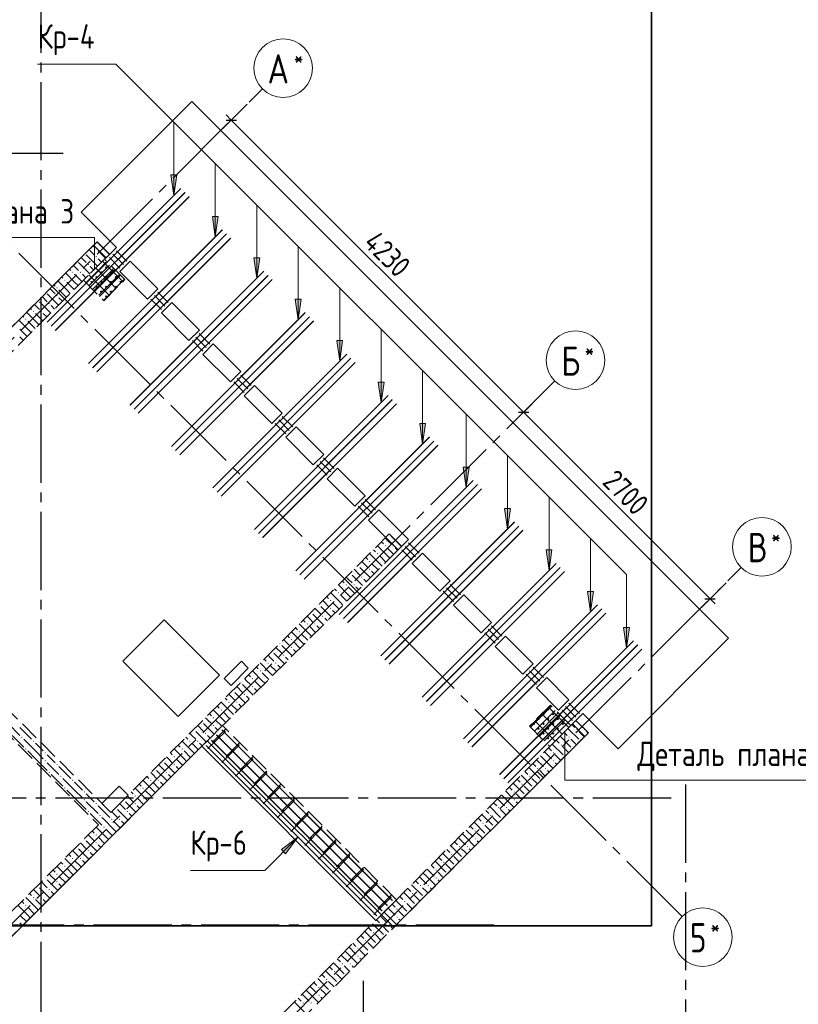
# Model space of a CAD drawing. Header units: millimetres. Extents: x 0 to 32559, y 0 to 42000.
# Tile 5 of 14: x 12085 to 20054, y 13460 to 23540. Entities that reach past the tile are written whole.
import ezdxf

# ---------------------------------------------------------------- set-up
doc = ezdxf.new("R2010")
doc.units = ezdxf.units.MM
doc.linetypes.add('______2', pattern=[270, 200, -70])
doc.linetypes.add('______5', pattern=[1100, 800, -100, 100, -100])
for name, color, linetype, lineweight, true_color in [('S1 Стержни арматуры фон', 7, '______2', 13, 0xa0a0a0), ('Вспомогательная арматура', 7, 'Continuous', 18, 0x656565), ('Поперечная арматура', 7, 'Continuous', 18, 0x5a2814), ('Поперечное армирование AW фон', 7, '______2', 13, 0xa0a0a0)]:
    doc.layers.add(name, color=color, linetype=linetype, lineweight=lineweight, true_color=true_color)
for name, color, linetype, lineweight in [('Standard', 7, 'Continuous', 25), ('ЖБ Балка Вышележаща', 7, 'Continuous', 35), ('ЖБ Балка Нижележащая', 7, 'Continuous', 35), ('ЖБ Перекрытие верхний уровень', 7, 'Continuous', 35), ('ЖБ Стена верхний уровень', 7, 'Continuous', 35), ('Оси', 40, '______5', 18), ('Позиционная метка номер позиции', 7, 'Continuous', 13), ('Примечания', 7, 'Continuous', 25)]:
    doc.layers.add(name, color=color, linetype=linetype, lineweight=lineweight)
doc.styles.add('GOST 2.304-81', font='txt')
doc.styles.add('ISOCPEUR', font='txt')

msp = doc.modelspace()

# ---------------------------------------------------------------- hatches: boundary and pattern name
at = {"layer": 'ЖБ Стена верхний уровень', "linetype": 'Continuous', "lineweight": 18, "transparency": 33554687}
for points in [[(12861, 21193), (12867, 21200), (12874, 21193), (12867, 21187)], [(12861, 21113), (12867, 21120), (12874, 21113), (12867, 21107)], [(12781, 21033), (12787, 21040), (12794, 21033), (12787, 21027)], [(12541, 20873), (12547, 20880), (12554, 20873), (12547, 20867)], [(12621, 20953), (12627, 20960), (12634, 20953), (12627, 20947)], [(12701, 20953), (12707, 20960), (12714, 20953), (12707, 20947)], [(12461, 20793), (12467, 20800), (12474, 20793), (12467, 20787)], [(12461, 20713), (12467, 20720), (12474, 20713), (12467, 20707)], [(12381, 20633), (12387, 20640), (12394, 20633), (12387, 20627)], [(12141, 20473), (12147, 20480), (12154, 20473), (12147, 20467)], [(12221, 20553), (12227, 20560), (12234, 20553), (12227, 20547)], [(12301, 20553), (12307, 20560), (12314, 20553), (12307, 20547)], [(15872, 18271), (15867, 18267), (15864, 18270), (15868, 18275)], [(15821, 18153), (15827, 18160), (15834, 18153), (15827, 18147)], [(15901, 18153), (15907, 18160), (15914, 18153), (15907, 18147)], [(15741, 18073), (15747, 18080), (15754, 18073), (15747, 18067)], [(15550, 17957), (15554, 17953), (15547, 17947), (15544, 17950)], [(15661, 17993), (15667, 18000), (15674, 17993), (15667, 17987)], [(15470, 17877), (15474, 17873), (15467, 17867), (15464, 17870)], [(15661, 17913), (15667, 17920), (15674, 17913), (15667, 17907)], [(15421, 17753), (15427, 17760), (15434, 17753), (15427, 17747)], [(15501, 17753), (15507, 17760), (15514, 17753), (15507, 17747)], [(15581, 17833), (15587, 17840), (15594, 17833), (15587, 17827)], [(15341, 17673), (15347, 17680), (15354, 17673), (15347, 17667)], [(15150, 17557), (15154, 17553), (15147, 17547), (15144, 17550)], [(15261, 17593), (15267, 17600), (15274, 17593), (15267, 17587)], [(15070, 17477), (15074, 17473), (15067, 17467), (15064, 17470)], [(15181, 17433), (15187, 17440), (15194, 17433), (15187, 17427)], [(15261, 17513), (15267, 17520), (15274, 17513), (15267, 17507)], [(15021, 17353), (15027, 17360), (15034, 17353), (15027, 17347)], [(15101, 17353), (15107, 17360), (15114, 17353), (15107, 17347)], [(14941, 17273), (14947, 17280), (14954, 17273), (14947, 17267)], [(14750, 17157), (14754, 17153), (14747, 17147), (14744, 17150)], [(14861, 17193), (14867, 17200), (14874, 17193), (14867, 17187)], [(14670, 17077), (14674, 17073), (14667, 17067), (14664, 17070)], [(14781, 17033), (14787, 17040), (14794, 17033), (14787, 17027)], [(14861, 17113), (14867, 17120), (14874, 17113), (14867, 17107)], [(14621, 16953), (14627, 16960), (14634, 16953), (14627, 16947)], [(14701, 16953), (14707, 16960), (14714, 16953), (14707, 16947)], [(14541, 16873), (14547, 16880), (14554, 16873), (14547, 16867)], [(14350, 16757), (14354, 16753), (14347, 16747), (14344, 16750)], [(14461, 16793), (14467, 16800), (14474, 16793), (14467, 16787)], [(14270, 16677), (14274, 16673), (14267, 16667), (14264, 16670)], [(14381, 16633), (14387, 16640), (14394, 16633), (14387, 16627)], [(14461, 16713), (14467, 16720), (14474, 16713), (14467, 16707)], [(14221, 16553), (14227, 16560), (14234, 16553), (14227, 16547)], [(14301, 16553), (14307, 16560), (14314, 16553), (14307, 16547)], [(14141, 16473), (14147, 16480), (14154, 16473), (14147, 16467)], [(13950, 16357), (13954, 16353), (13947, 16347), (13944, 16350)], [(14061, 16393), (14067, 16400), (14074, 16393), (14067, 16387)], [(13870, 16277), (13874, 16273), (13867, 16267), (13864, 16270)], [(13981, 16233), (13987, 16240), (13994, 16233), (13987, 16227)], [(14061, 16313), (14067, 16320), (14074, 16313), (14067, 16307)], [(17781, 16273), (17787, 16280), (17794, 16273), (17787, 16267)], [(17861, 16273), (17866, 16278), (17872, 16271), (17867, 16267)], [(12101, 16193), (12107, 16200), (12114, 16193), (12107, 16187)], [(12221, 16153), (12227, 16160), (12234, 16153), (12227, 16147)], [(13821, 16153), (13827, 16160), (13834, 16153), (13827, 16147)], [(13901, 16153), (13907, 16160), (13914, 16153), (13907, 16147)], [(17701, 16193), (17707, 16200), (17714, 16193), (17707, 16187)], [(12141, 16073), (12147, 16080), (12154, 16073), (12147, 16067)], [(12341, 16033), (12347, 16040), (12354, 16033), (12347, 16027)], [(13741, 16073), (13747, 16080), (13754, 16073), (13747, 16067)], [(17541, 16033), (17547, 16040), (17554, 16033), (17547, 16027)], [(17621, 16113), (17627, 16120), (17634, 16113), (17627, 16107)], [(12341, 15953), (12347, 15960), (12354, 15953), (12347, 15947)], [(13550, 15957), (13554, 15953), (13547, 15947), (13544, 15950)], [(13661, 15993), (13667, 16000), (13674, 15993), (13667, 15987)], [(17541, 15953), (17547, 15960), (17554, 15953), (17547, 15947)], [(12381, 15833), (12387, 15840), (12394, 15833), (12387, 15827)], [(12461, 15913), (12467, 15920), (12474, 15913), (12467, 15907)], [(13470, 15877), (13474, 15873), (13467, 15867), (13464, 15870)], [(13581, 15833), (13587, 15840), (13594, 15833), (13587, 15827)], [(13661, 15913), (13667, 15920), (13674, 15913), (13667, 15907)], [(17381, 15873), (17387, 15880), (17394, 15873), (17387, 15867)], [(17461, 15873), (17467, 15880), (17474, 15873), (17467, 15867)], [(12501, 15793), (12507, 15800), (12514, 15793), (12507, 15787)], [(12621, 15753), (12627, 15760), (12634, 15753), (12627, 15747)], [(13421, 15753), (13427, 15760), (13434, 15753), (13427, 15747)], [(13501, 15753), (13507, 15760), (13514, 15753), (13507, 15747)], [(17301, 15793), (17307, 15800), (17314, 15793), (17307, 15787)], [(12541, 15673), (12547, 15680), (12554, 15673), (12547, 15667)], [(12741, 15633), (12747, 15640), (12754, 15633), (12747, 15627)], [(13341, 15673), (13347, 15680), (13354, 15673), (13347, 15667)], [(17141, 15633), (17147, 15640), (17154, 15633), (17147, 15627)], [(17221, 15713), (17227, 15720), (17234, 15713), (17227, 15707)], [(12741, 15553), (12747, 15560), (12754, 15553), (12747, 15547)], [(13150, 15557), (13154, 15553), (13147, 15547), (13144, 15550)], [(13261, 15593), (13267, 15600), (13274, 15593), (13267, 15587)], [(17141, 15553), (17147, 15560), (17154, 15553), (17147, 15547)], [(12781, 15433), (12787, 15440), (12794, 15433), (12787, 15427)], [(12861, 15513), (12867, 15520), (12874, 15513), (12867, 15507)], [(13070, 15477), (13074, 15473), (13067, 15467), (13064, 15470)], [(13181, 15433), (13187, 15440), (13194, 15433), (13187, 15427)], [(13261, 15513), (13267, 15520), (13274, 15513), (13267, 15507)], [(16981, 15473), (16987, 15480), (16994, 15473), (16987, 15467)], [(17061, 15473), (17067, 15480), (17074, 15473), (17067, 15467)], [(12901, 15393), (12907, 15400), (12914, 15393), (12907, 15387)], [(13021, 15353), (13027, 15360), (13034, 15353), (13027, 15347)], [(13101, 15353), (13107, 15360), (13114, 15353), (13107, 15347)], [(16901, 15393), (16907, 15400), (16914, 15393), (16907, 15387)], [(12941, 15273), (12947, 15280), (12954, 15273), (12947, 15267)], [(16741, 15233), (16747, 15240), (16754, 15233), (16747, 15227)], [(16821, 15313), (16827, 15320), (16834, 15313), (16827, 15307)], [(12750, 15157), (12754, 15153), (12747, 15147), (12744, 15150)], [(12861, 15193), (12867, 15200), (12874, 15193), (12867, 15187)], [(16741, 15153), (16747, 15160), (16754, 15153), (16747, 15147)], [(12670, 15077), (12674, 15073), (12667, 15067), (12664, 15070)], [(12781, 15033), (12787, 15040), (12794, 15033), (12787, 15027)], [(12861, 15113), (12867, 15120), (12874, 15113), (12867, 15107)], [(16581, 15073), (16587, 15080), (16594, 15073), (16587, 15067)], [(16661, 15073), (16667, 15080), (16674, 15073), (16667, 15067)], [(12621, 14953), (12627, 14960), (12634, 14953), (12627, 14947)], [(12701, 14953), (12707, 14960), (12714, 14953), (12707, 14947)], [(16421, 14913), (16427, 14920), (16434, 14913), (16427, 14907)], [(16501, 14993), (16507, 15000), (16514, 14993), (16507, 14987)], [(12541, 14873), (12547, 14880), (12554, 14873), (12547, 14867)], [(16341, 14833), (16347, 14840), (16354, 14833), (16347, 14827)], [(12350, 14757), (12354, 14753), (12347, 14747), (12344, 14750)], [(12461, 14793), (12467, 14800), (12474, 14793), (12467, 14787)], [(12461, 14713), (12467, 14720), (12474, 14713), (12467, 14707)], [(16341, 14753), (16347, 14760), (16354, 14753), (16347, 14747)], [(12270, 14677), (12274, 14673), (12267, 14667), (12264, 14670)], [(12381, 14633), (12387, 14640), (12394, 14633), (12387, 14627)], [(16181, 14673), (16187, 14680), (16194, 14673), (16187, 14667)], [(16261, 14673), (16267, 14680), (16274, 14673), (16267, 14667)], [(12221, 14553), (12227, 14560), (12234, 14553), (12227, 14547)], [(12301, 14553), (12307, 14560), (12314, 14553), (12307, 14547)], [(16021, 14513), (16027, 14520), (16034, 14513), (16027, 14507)], [(16101, 14593), (16107, 14600), (16114, 14593), (16107, 14587)], [(12141, 14473), (12147, 14480), (12154, 14473), (12147, 14467)], [(15941, 14433), (15947, 14440), (15954, 14433), (15947, 14427)], [(15941, 14353), (15947, 14360), (15954, 14353), (15947, 14347)], [(15781, 14273), (15787, 14280), (15794, 14273), (15787, 14267)], [(15861, 14273), (15867, 14280), (15874, 14273), (15867, 14267)], [(15621, 14113), (15627, 14120), (15634, 14113), (15627, 14107)], [(15701, 14193), (15707, 14200), (15714, 14193), (15707, 14187)], [(15541, 14033), (15547, 14040), (15554, 14033), (15547, 14027)], [(15541, 13953), (15547, 13960), (15554, 13953), (15547, 13947)], [(15381, 13873), (15387, 13880), (15394, 13873), (15387, 13867)], [(15461, 13873), (15467, 13880), (15474, 13873), (15467, 13867)], [(15221, 13713), (15227, 13720), (15234, 13713), (15227, 13707)], [(15301, 13793), (15307, 13800), (15314, 13793), (15307, 13787)], [(15141, 13633), (15147, 13640), (15154, 13633), (15147, 13627)], [(15141, 13553), (15147, 13560), (15154, 13553), (15147, 13547)], [(14981, 13473), (14987, 13480), (14994, 13473), (14987, 13467)], [(15061, 13473), (15067, 13480), (15074, 13473), (15067, 13467)]]:
    msp.add_hatch(color=7, dxfattribs=at).paths.add_polyline_path(points, flags=16)
at = {"layer": 'Позиционная метка номер позиции', "linetype": 'Continuous', "lineweight": 13, "transparency": 33554687}
for points in [[(13693, 21951), (13663, 21741), (13633, 21951)], [(14117, 21526), (14087, 21316), (14057, 21526)], [(14542, 21102), (14512, 20892), (14482, 21102)], [(14966, 20678), (14936, 20468), (14906, 20678)], [(15390, 20254), (15360, 20044), (15330, 20254)], [(15814, 19829), (15784, 19619), (15754, 19829)], [(16239, 19405), (16209, 19195), (16179, 19405)], [(16684, 18960), (16654, 18750), (16624, 18960)], [(17108, 18535), (17078, 18325), (17048, 18535)], [(17533, 18111), (17503, 17901), (17473, 18111)], [(17957, 17687), (17927, 17477), (17897, 17687)], [(18325, 17319), (18295, 17109), (18265, 17319)], [(18325, 17319), (18295, 17109), (18265, 17319)], [(14763, 15043), (14933, 15170), (14805, 15000)]]:
    msp.add_hatch(color=7, dxfattribs=at).paths.add_polyline_path(points, flags=16)

# ---------------------------------------------------------------- linework, layer by layer
at = {"layer": 'S1 Стержни арматуры фон', "color": 7, "linetype": 'Continuous', "lineweight": 35, "transparency": 33554687}
for p, q in [((13736, 21813), (12365, 20443)), ((13735, 21813), (12366, 20444)), ((13778, 21771), (12408, 20401)), ((13777, 21770), (12408, 20401)), ((13821, 21729), (12450, 20358)), ((13820, 21728), (12451, 20359)), ((14160, 21389), (12790, 20019)), ((14159, 21388), (12790, 20019)), ((14202, 21347), (12832, 19976)), ((14202, 21346), (12833, 19977)), ((14245, 21304), (12874, 19934)), ((14244, 21304), (12875, 19935)), ((14584, 20965), (13214, 19594)), ((14583, 20964), (13215, 19595)), ((14627, 20922), (13256, 19552)), ((14626, 20922), (13257, 19553)), ((14669, 20880), (13299, 19510)), ((14668, 20879), (13299, 19510)), ((15008, 20541), (13638, 19170)), ((15008, 20540), (13639, 19171)), ((15051, 20498), (13680, 19128)), ((15050, 20497), (13681, 19128)), ((15093, 20456), (13723, 19085)), ((15093, 20455), (13724, 19086)), ((15433, 20116), (14062, 18746)), ((15432, 20116), (14063, 18747)), ((15475, 20074), (14105, 18704)), ((15474, 20073), (14105, 18704)), ((15518, 20031), (14147, 18661)), ((15517, 20031), (14148, 18662)), ((15857, 19692), (14487, 18322)), ((15856, 19691), (14487, 18322)), ((15899, 19650), (14529, 18279)), ((15899, 19649), (14530, 18280)), ((15942, 19607), (14571, 18237)), ((15941, 19606), (14572, 18238)), ((16281, 19268), (14911, 17897)), ((16281, 19267), (14912, 17898)), ((16324, 19225), (14953, 17855)), ((16323, 19225), (14954, 17856)), ((16366, 19183), (14996, 17813)), ((16365, 19182), (14996, 17813)), ((16727, 18822), (15356, 17452)), ((16726, 18822), (15357, 17453)), ((16769, 18780), (15399, 17409)), ((16768, 18779), (15399, 17410)), ((16812, 18737), (15441, 17367)), ((16811, 18737), (15442, 17368)), ((17151, 18398), (15781, 17028)), ((17150, 18397), (15781, 17028)), ((17193, 18356), (15823, 16985)), ((17193, 18355), (15824, 16986)), ((17236, 18313), (15865, 16943)), ((17235, 18312), (15866, 16944)), ((17575, 17974), (16205, 16603)), ((17575, 17973), (16206, 16604)), ((17618, 17931), (16247, 16561)), ((17617, 17931), (16248, 16562)), ((17660, 17889), (16290, 16519)), ((17659, 17888), (16290, 16519)), ((18000, 17549), (16629, 16179)), ((17999, 17549), (16630, 16180)), ((18042, 17507), (16672, 16137)), ((18041, 17506), (16672, 16137)), ((18084, 17465), (16714, 16094)), ((18084, 17464), (16715, 16095)), ((18367, 17182), (16997, 15811)), ((18366, 17181), (16998, 15812)), ((18410, 17139), (17039, 15769)), ((18409, 17139), (17040, 15770)), ((18452, 17097), (17082, 15727)), ((18451, 17096), (17082, 15727)), ((14012, 16077), (14190, 16254)), ((14055, 16140), (14190, 16275)), ((15901, 14523), (14153, 16271)), ((15901, 14523), (14153, 16271)), ((15898, 14523), (14153, 16268)), ((15795, 14417), (14047, 16165)), ((15795, 14417), (14047, 16165)), ((15792, 14417), (14047, 16162)), ((15848, 14470), (14100, 16218)), ((15848, 14470), (14100, 16218)), ((15845, 14470), (14100, 16215)), ((14197, 15998), (14332, 16133)), ((15739, 14364), (13994, 16109)), ((15739, 14364), (13994, 16109)), ((14154, 15935), (14331, 16113)), ((14295, 15794), (14472, 15971)), ((14338, 15857), (14473, 15992)), ((14436, 15652), (14614, 15830)), ((14480, 15715), (14615, 15850)), ((14578, 15511), (14755, 15688)), ((14621, 15574), (14756, 15709)), ((14719, 15369), (14897, 15547)), ((14762, 15432), (14897, 15567)), ((14904, 15291), (15039, 15426)), ((14861, 15228), (15038, 15405)), ((15002, 15087), (15179, 15264)), ((15045, 15150), (15180, 15285)), ((15144, 14945), (15321, 15123)), ((15187, 15008), (15322, 15143)), ((15285, 14804), (15462, 14981)), ((15328, 14867), (15463, 15002)), ((15426, 14662), (15604, 14840)), ((15469, 14725), (15605, 14860)), ((15611, 14584), (15746, 14719)), ((15568, 14521), (15745, 14698)), ((15709, 14380), (15887, 14557)), ((15752, 14442), (15887, 14578))]:
    msp.add_line(p, q, dxfattribs=at)
at = {"layer": 'S1 Стержни арматуры фон', "color": 180, "linetype": 'Continuous', "lineweight": 50, "transparency": 33554687}
for centre in [(14180, 16254), (14074, 16148), (14127, 16201), (14268, 16060), (14321, 16113), (14215, 16007), (14463, 15971), (14356, 15865), (14410, 15918), (14604, 15830), (14498, 15724), (14551, 15777), (14692, 15635), (14745, 15688), (14639, 15582), (14887, 15547), (14781, 15441), (14834, 15494), (14975, 15353), (15028, 15406), (14922, 15299), (15170, 15264), (15064, 15158), (15117, 15211), (15311, 15123), (15205, 15017), (15258, 15070), (15399, 14928), (15453, 14981), (15346, 14875), (15594, 14840), (15488, 14734), (15541, 14787), (15682, 14645), (15735, 14698), (15629, 14592), (15877, 14557), (15771, 14451), (15824, 14504)]:
    msp.add_circle(centre, 3, dxfattribs=at)
at = {"layer": 'Standard', "color": 251, "linetype": 'Continuous', "lineweight": -3, "true_color": 0x656565, "transparency": 33554687}
for p, q in [((14251, 22512), (14414, 22675)), ((14251, 22512), (14339, 22600)), ((14251, 22512), (14162, 22424)), ((17242, 19521), (17330, 19609)), ((17242, 19521), (17153, 19433)), ((19151, 17612), (19314, 17775)), ((19151, 17612), (19239, 17700)), ((19151, 17612), (19062, 17523))]:
    msp.add_line(p, q, dxfattribs=at)
at = {"layer": 'Standard', "color": 7, "linetype": 'Continuous', "lineweight": 13, "transparency": 33554687}
for p, q in [((14251, 22512), (14197, 22565)), ((14251, 22512), (17242, 19521)), ((17242, 19521), (19151, 17612)), ((19151, 17612), (19204, 17559))]:
    msp.add_line(p, q, dxfattribs=at)
at = {"layer": 'Standard', "color": 7, "linetype": 'Continuous', "lineweight": 25, "transparency": 33554687}
for p, q in [((14197, 22512), (14304, 22512)), ((17189, 19521), (17295, 19521)), ((19098, 17612), (19204, 17612))]:
    msp.add_line(p, q, dxfattribs=at)
at = {"layer": 'Standard', "color": 254, "linetype": 'Continuous', "lineweight": 35, "true_color": 0xc4c4ff, "transparency": 33554687}
msp.add_lwpolyline([(9846, 14264), (18552, 14264), (18552, 39850), (9846, 39850), (9846, 14264)], dxfattribs=at)
at = {"layer": 'Standard', "color": 251, "linetype": 'Continuous', "lineweight": -3, "true_color": 0x656565, "transparency": 33554687}
msp.add_lwpolyline([(17242, 19521), (17254, 19533), (17254, 19533), (17405, 19684)], dxfattribs=at)
at = {"layer": 'Вспомогательная арматура', "color": 7, "linetype": 'Continuous', "lineweight": 25, "transparency": 33554687}
for p, q in [((13006, 21027), (12797, 20819)), ((13056, 20978), (12847, 20769)), ((13105, 20928), (12896, 20720)), ((13155, 20879), (12946, 20670)), ((17517, 16516), (17309, 16307)), ((17567, 16466), (17358, 16258)), ((17616, 16417), (17408, 16208)), ((17666, 16367), (17457, 16159))]:
    msp.add_line(p, q, dxfattribs=at)
at = {"layer": 'ЖБ Балка Вышележаща', "color": 7, "linetype": 'Continuous', "lineweight": 18, "transparency": 33554687}
for p, q in [((14005, 16157), (13948, 16101)), ((13948, 16101), (15730, 14319)), ((15730, 14319), (15787, 14375))]:
    msp.add_line(p, q, dxfattribs=at)
at = {"layer": 'ЖБ Балка Нижележащая', "color": 251, "linetype": '______2', "lineweight": 18, "true_color": 0x656565, "transparency": 33554687}
for p, q in [((14161, 16313), (14005, 16157)), ((15943, 14531), (14161, 16313)), ((15787, 14375), (15943, 14531))]:
    msp.add_line(p, q, dxfattribs=at)
at = {"layer": 'ЖБ Перекрытие верхний уровень', "color": 7, "linetype": 'Continuous', "lineweight": 18, "transparency": 33554687}
for p, q in [((13846, 22701), (12715, 21570)), ((19340, 17207), (13846, 22701)), ((12715, 21570), (13075, 21209)), ((12842, 21231), (8104, 16493)), ((12969, 21103), (12842, 21231)), ((13075, 21209), (12969, 21103)), ((13111, 20962), (13217, 21068)), ((13217, 21068), (13499, 20785)), ((13393, 20679), (13111, 20962)), ((13499, 20785), (13393, 20679)), ((13535, 20538), (13641, 20644)), ((13641, 20644), (13924, 20361)), ((13818, 20255), (13535, 20538)), ((13924, 20361), (13818, 20255)), ((13959, 20113), (14065, 20220)), ((14065, 20220), (14348, 19937)), ((14242, 19831), (13959, 20113)), ((14348, 19937), (14242, 19831)), ((14383, 19689), (14489, 19795)), ((14489, 19795), (14772, 19512)), ((14666, 19406), (14383, 19689)), ((14772, 19512), (14666, 19406)), ((14808, 19265), (14914, 19371)), ((14914, 19371), (15197, 19088)), ((15090, 18982), (14808, 19265)), ((15197, 19088), (15090, 18982)), ((15232, 18841), (15338, 18947)), ((15338, 18947), (15621, 18664)), ((15515, 18558), (15232, 18841)), ((15621, 18664), (15515, 18558)), ((15656, 18416), (15762, 18522)), ((15762, 18522), (16066, 18218)), ((15960, 18112), (15656, 18416)), ((16066, 18218), (15960, 18112)), ((16102, 17971), (16208, 18077)), ((16208, 18077), (16491, 17794)), ((16384, 17688), (16102, 17971)), ((16491, 17794), (16384, 17688)), ((16526, 17547), (16632, 17653)), ((16632, 17653), (16915, 17370)), ((16809, 17264), (16526, 17547)), ((13565, 17397), (13140, 16973)), ((14130, 16831), (13565, 17397)), ((16915, 17370), (16809, 17264)), ((16950, 17122), (17056, 17228)), ((17056, 17228), (17339, 16946)), ((18209, 16076), (19340, 17207)), ((17233, 16840), (16950, 17122)), ((13140, 16973), (13706, 16407)), ((14354, 16972), (14177, 16796)), ((14425, 16902), (14354, 16972)), ((17339, 16946), (17233, 16840)), ((14248, 16725), (14425, 16902)), ((13706, 16407), (14130, 16831)), ((14177, 16796), (14248, 16725)), ((17374, 16698), (17480, 16804)), ((17480, 16804), (17707, 16578)), ((17601, 16472), (17374, 16698)), ((17707, 16578), (17601, 16472)), ((17742, 16330), (17848, 16436)), ((17848, 16436), (18209, 16076)), ((17869, 16203), (17742, 16330)), ((9780, 11932), (14005, 16157)), ((14005, 16157), (15914, 14248)), ((15914, 14248), (17869, 16203)), ((13104, 15694), (12927, 15517)), ((13195, 15602), (13104, 15694)), ((13019, 15425), (13195, 15602)), ((12927, 15517), (13019, 15425))]:
    msp.add_line(p, q, dxfattribs=at)
at = {"layer": 'ЖБ Стена верхний уровень', "color": 251, "linetype": '______2', "lineweight": 13, "true_color": 0x656565, "transparency": 33554687}
for p, q in [((12877, 21266), (6662, 15051)), ((13005, 21139), (12877, 21266)), ((6916, 15051), (13005, 21139)), ((15868, 18275), (13019, 15425)), ((15996, 18148), (15868, 18275)), ((13146, 15298), (15996, 18148)), ((13019, 15425), (11817, 16627)), ((11689, 16500), (12891, 15298)), ((17777, 16366), (12927, 11515)), ((17905, 16239), (17777, 16366)), ((11689, 10023), (17905, 16239)), ((12891, 15298), (11788, 14195)), ((13019, 15171), (13146, 15298)), ((11145, 13297), (13019, 15171))]:
    msp.add_line(p, q, dxfattribs=at)
at = {"layer": 'ЖБ Стена верхний уровень', "color": 9, "linetype": 'Continuous', "lineweight": 18, "true_color": 0xc7c7c7, "transparency": 33554687}
for p, q in [((12807, 21173), (12796, 21185)), ((12847, 21133), (12807, 21173)), ((12836, 21225), (12847, 21213)), ((12967, 21173), (12876, 21265)), ((12887, 21173), (12963, 21097)), ((12967, 21173), (13003, 21137)), ((12716, 21105), (12767, 21053)), ((12767, 21133), (12883, 21017)), ((12887, 21093), (12923, 21057)), ((12596, 20985), (12607, 20973)), ((12647, 21013), (12636, 21025)), ((12687, 20973), (12647, 21013)), ((12687, 21053), (12803, 20937)), ((12807, 21013), (12843, 20977)), ((12516, 20905), (12527, 20893)), ((12647, 20853), (12556, 20945)), ((12647, 20933), (12723, 20857)), ((12727, 20933), (12763, 20897)), ((12407, 20773), (12396, 20785)), ((12447, 20733), (12407, 20773)), ((12436, 20825), (12447, 20813)), ((12567, 20773), (12476, 20865)), ((12487, 20773), (12563, 20697)), ((12567, 20853), (12643, 20777)), ((12567, 20773), (12603, 20737)), ((12647, 20853), (12683, 20817)), ((12316, 20705), (12367, 20653)), ((12367, 20733), (12483, 20617)), ((12487, 20693), (12523, 20657)), ((12196, 20585), (12207, 20573)), ((12247, 20613), (12236, 20625)), ((12287, 20573), (12247, 20613)), ((12287, 20653), (12403, 20537)), ((12407, 20613), (12443, 20577)), ((12167, 20373), (12076, 20465)), ((12116, 20505), (12127, 20493)), ((12247, 20453), (12156, 20545)), ((12247, 20533), (12323, 20457)), ((12327, 20533), (12363, 20497)), ((12087, 20373), (12163, 20297)), ((12167, 20453), (12243, 20377)), ((12167, 20373), (12203, 20337)), ((12247, 20453), (12283, 20417)), ((12087, 20293), (12123, 20257)), ((15887, 18253), (15994, 18146)), ((15847, 18053), (15747, 18154)), ((15787, 18194), (15807, 18173)), ((15847, 18213), (15827, 18234)), ((15887, 18173), (15847, 18213)), ((15767, 17973), (15667, 18074)), ((15707, 18114), (15727, 18093)), ((15767, 18053), (15834, 17986)), ((15847, 18133), (15914, 18066)), ((15847, 18053), (15874, 18026)), ((15927, 18133), (15954, 18106)), ((15607, 17973), (15587, 17994)), ((15647, 17933), (15607, 17973)), ((15627, 18034), (15647, 18013)), ((15687, 17973), (15754, 17906)), ((15767, 17973), (15794, 17946)), ((15487, 17853), (15594, 17746)), ((15507, 17914), (15567, 17853)), ((15567, 17933), (15674, 17826)), ((15687, 17893), (15714, 17866)), ((15447, 17653), (15347, 17754)), ((15387, 17794), (15407, 17773)), ((15447, 17813), (15427, 17834)), ((15487, 17773), (15447, 17813)), ((15607, 17813), (15634, 17786)), ((15367, 17573), (15267, 17674)), ((15307, 17714), (15327, 17693)), ((15367, 17653), (15434, 17586)), ((15447, 17733), (15514, 17666)), ((15447, 17653), (15474, 17626)), ((15527, 17733), (15554, 17706)), ((15207, 17573), (15187, 17594)), ((15247, 17533), (15207, 17573)), ((15227, 17634), (15247, 17613)), ((15287, 17573), (15354, 17506)), ((15367, 17573), (15394, 17546)), ((15087, 17453), (15194, 17346)), ((15107, 17514), (15167, 17453)), ((15167, 17533), (15274, 17426)), ((15287, 17493), (15314, 17466)), ((15047, 17253), (14947, 17354)), ((14987, 17394), (15007, 17373)), ((15047, 17413), (15027, 17434)), ((15087, 17373), (15047, 17413)), ((15207, 17413), (15234, 17386)), ((14967, 17173), (14867, 17274)), ((14907, 17314), (14927, 17293)), ((14967, 17253), (15034, 17186)), ((15047, 17333), (15114, 17266)), ((15047, 17253), (15074, 17226)), ((15127, 17333), (15154, 17306)), ((14807, 17173), (14787, 17194)), ((14847, 17133), (14807, 17173)), ((14827, 17234), (14847, 17213)), ((14887, 17173), (14954, 17106)), ((14967, 17173), (14994, 17146)), ((14687, 17053), (14794, 16946)), ((14707, 17114), (14767, 17053)), ((14767, 17133), (14874, 17026)), ((14887, 17093), (14914, 17066)), ((14647, 16853), (14547, 16954)), ((14587, 16994), (14607, 16973)), ((14647, 17013), (14627, 17034)), ((14687, 16973), (14647, 17013)), ((14807, 17013), (14834, 16986)), ((14567, 16773), (14467, 16874)), ((14507, 16914), (14527, 16893)), ((14567, 16853), (14634, 16786)), ((14647, 16933), (14714, 16866)), ((14647, 16853), (14674, 16826)), ((14727, 16933), (14754, 16906)), ((14367, 16733), (14474, 16626)), ((14407, 16773), (14387, 16794)), ((14447, 16733), (14407, 16773)), ((14427, 16834), (14447, 16813)), ((14487, 16773), (14554, 16706)), ((14567, 16773), (14594, 16746)), ((14247, 16613), (14227, 16634)), ((14287, 16653), (14394, 16546)), ((14307, 16714), (14367, 16653)), ((14487, 16693), (14514, 16666)), ((14247, 16453), (14147, 16554)), ((14187, 16594), (14207, 16573)), ((14287, 16573), (14247, 16613)), ((14247, 16533), (14314, 16466)), ((14327, 16533), (14354, 16506)), ((14407, 16613), (14434, 16586)), ((14027, 16434), (14047, 16413)), ((14167, 16373), (14067, 16474)), ((14107, 16514), (14127, 16493)), ((14167, 16453), (14234, 16386)), ((14247, 16453), (14274, 16426)), ((11967, 16333), (12087, 16213)), ((13967, 16333), (14074, 16226)), ((14007, 16373), (13987, 16394)), ((14047, 16333), (14007, 16373)), ((14087, 16373), (14154, 16306)), ((14167, 16373), (14194, 16346)), ((17776, 16364), (17847, 16293)), ((12087, 16293), (12207, 16173)), ((13847, 16213), (13827, 16234)), ((13887, 16253), (13994, 16146)), ((13907, 16314), (13967, 16253)), ((14087, 16293), (14114, 16266)), ((17656, 16244), (17687, 16213)), ((17696, 16284), (17807, 16173)), ((17736, 16324), (17767, 16293)), ((17847, 16213), (17807, 16253)), ((17887, 16253), (17903, 16237)), ((12007, 16213), (12127, 16093)), ((12247, 16053), (12127, 16173)), ((12247, 16133), (12327, 16053)), ((13847, 16053), (13747, 16154)), ((13787, 16194), (13807, 16173)), ((13887, 16173), (13847, 16213)), ((13847, 16133), (13914, 16066)), ((13927, 16133), (13954, 16106)), ((14007, 16213), (14034, 16186)), ((17576, 16164), (17607, 16133)), ((17616, 16204), (17727, 16093)), ((17783, 16117), (17727, 16173)), ((17863, 16197), (17847, 16213)), ((12167, 16053), (12247, 15973)), ((12247, 16053), (12327, 15973)), ((13627, 16034), (13647, 16013)), ((13767, 15973), (13667, 16074)), ((13707, 16114), (13727, 16093)), ((13767, 16053), (13834, 15986)), ((13847, 16053), (13874, 16026)), ((17456, 16044), (17527, 15973)), ((17496, 16084), (17527, 16053)), ((17536, 16124), (17647, 16013)), ((17703, 16037), (17647, 16093)), ((12247, 15973), (12367, 15853)), ((12407, 15973), (12367, 16013)), ((12367, 15933), (12487, 15813)), ((12447, 15933), (12407, 15973)), ((13567, 15933), (13674, 15826)), ((13607, 15973), (13587, 15994)), ((13647, 15933), (13607, 15973)), ((13687, 15973), (13754, 15906)), ((13767, 15973), (13794, 15946)), ((17376, 15964), (17447, 15893)), ((17416, 16004), (17447, 15973)), ((17447, 15973), (17543, 15877)), ((17607, 15973), (17567, 16013)), ((17567, 15933), (17583, 15917)), ((17623, 15957), (17607, 15973)), ((12487, 15893), (12607, 15773)), ((13447, 15813), (13427, 15834)), ((13487, 15853), (13594, 15746)), ((13507, 15914), (13567, 15853)), ((13687, 15893), (13714, 15866)), ((17256, 15844), (17287, 15813)), ((17296, 15884), (17407, 15773)), ((17336, 15924), (17367, 15893)), ((17447, 15813), (17407, 15853)), ((17487, 15853), (17503, 15837)), ((12407, 15813), (12527, 15693)), ((12647, 15653), (12527, 15773)), ((12647, 15733), (12727, 15653)), ((13447, 15653), (13347, 15754)), ((13387, 15794), (13407, 15773)), ((13487, 15773), (13447, 15813)), ((13447, 15733), (13514, 15666)), ((13527, 15733), (13554, 15706)), ((13607, 15813), (13634, 15786)), ((17176, 15764), (17207, 15733)), ((17216, 15804), (17327, 15693)), ((17383, 15717), (17327, 15773)), ((17463, 15797), (17447, 15813)), ((12567, 15653), (12647, 15573)), ((12647, 15653), (12727, 15573)), ((13227, 15634), (13247, 15613)), ((13367, 15573), (13267, 15674)), ((13307, 15714), (13327, 15693)), ((13367, 15653), (13434, 15586)), ((13447, 15653), (13474, 15626)), ((17056, 15644), (17127, 15573)), ((17096, 15684), (17127, 15653)), ((17136, 15724), (17247, 15613)), ((17303, 15637), (17247, 15693)), ((12647, 15573), (12767, 15453)), ((12807, 15573), (12767, 15613)), ((12767, 15533), (12887, 15413)), ((12847, 15533), (12807, 15573)), ((13167, 15533), (13274, 15426)), ((13207, 15573), (13187, 15594)), ((13247, 15533), (13207, 15573)), ((13287, 15573), (13354, 15506)), ((13367, 15573), (13394, 15546)), ((16936, 15524), (16967, 15493)), ((16976, 15564), (17047, 15493)), ((17016, 15604), (17047, 15573)), ((17047, 15573), (17143, 15477)), ((17207, 15573), (17167, 15613)), ((17167, 15533), (17183, 15517)), ((17223, 15557), (17207, 15573)), ((12887, 15493), (12987, 15394)), ((13047, 15413), (13027, 15434)), ((13087, 15453), (13194, 15346)), ((13107, 15514), (13167, 15453)), ((13287, 15493), (13314, 15466)), ((16856, 15444), (16887, 15413)), ((16896, 15484), (17007, 15373)), ((17047, 15413), (17007, 15453)), ((17087, 15453), (17103, 15437)), ((12807, 15413), (12907, 15314)), ((12947, 15354), (12927, 15373)), ((13047, 15253), (12947, 15354)), ((12987, 15394), (13007, 15373)), ((13087, 15373), (13047, 15413)), ((13047, 15333), (13114, 15266)), ((13127, 15333), (13154, 15306)), ((13207, 15413), (13234, 15386)), ((16736, 15324), (16847, 15213)), ((16776, 15364), (16807, 15333)), ((16816, 15404), (16927, 15293)), ((16983, 15317), (16927, 15373)), ((17063, 15397), (17047, 15413)), ((12827, 15234), (12847, 15213)), ((12967, 15173), (12867, 15274)), ((12907, 15314), (12927, 15293)), ((12967, 15253), (13034, 15186)), ((13047, 15253), (13074, 15226)), ((16656, 15244), (16727, 15173)), ((16696, 15284), (16727, 15253)), ((16903, 15237), (16847, 15293)), ((12767, 15133), (12874, 15026)), ((12807, 15173), (12787, 15194)), ((12847, 15133), (12807, 15173)), ((12887, 15173), (12954, 15106)), ((12967, 15173), (12994, 15146)), ((16536, 15124), (16567, 15093)), ((16576, 15164), (16647, 15093)), ((16616, 15204), (16647, 15173)), ((16647, 15173), (16743, 15077)), ((16807, 15173), (16767, 15213)), ((16767, 15133), (16783, 15117)), ((16823, 15157), (16807, 15173)), ((12647, 15013), (12627, 15034)), ((12687, 15053), (12794, 14946)), ((12707, 15114), (12767, 15053)), ((12887, 15093), (12914, 15066)), ((16456, 15044), (16487, 15013)), ((16496, 15084), (16607, 14973)), ((16647, 15013), (16607, 15053)), ((16687, 15053), (16703, 15037)), ((12647, 14853), (12547, 14954)), ((12587, 14994), (12607, 14973)), ((12687, 14973), (12647, 15013)), ((12647, 14933), (12714, 14866)), ((12727, 14933), (12754, 14906)), ((12807, 15013), (12834, 14986)), ((16336, 14924), (16447, 14813)), ((16376, 14964), (16407, 14933)), ((16416, 15004), (16527, 14893)), ((16583, 14917), (16527, 14973)), ((16663, 14997), (16647, 15013)), ((12427, 14834), (12447, 14813)), ((12567, 14773), (12467, 14874)), ((12507, 14914), (12527, 14893)), ((12567, 14853), (12634, 14786)), ((12647, 14853), (12674, 14826)), ((16256, 14844), (16327, 14773)), ((16296, 14884), (16327, 14853)), ((16503, 14837), (16447, 14893)), ((12367, 14733), (12474, 14626)), ((12407, 14773), (12387, 14794)), ((12447, 14733), (12407, 14773)), ((12487, 14773), (12554, 14706)), ((12567, 14773), (12594, 14746)), ((16136, 14724), (16167, 14693)), ((16176, 14764), (16247, 14693)), ((16216, 14804), (16247, 14773)), ((16247, 14773), (16343, 14677)), ((16407, 14773), (16367, 14813)), ((16367, 14733), (16383, 14717)), ((16423, 14757), (16407, 14773)), ((12247, 14613), (12227, 14634)), ((12287, 14653), (12394, 14546)), ((12307, 14714), (12367, 14653)), ((12487, 14693), (12514, 14666)), ((16056, 14644), (16087, 14613)), ((16096, 14684), (16207, 14573)), ((16247, 14613), (16207, 14653)), ((16287, 14653), (16303, 14637)), ((12247, 14453), (12147, 14554)), ((12187, 14594), (12207, 14573)), ((12287, 14573), (12247, 14613)), ((12247, 14533), (12314, 14466)), ((12327, 14533), (12354, 14506)), ((12407, 14613), (12434, 14586)), ((15936, 14524), (16047, 14413)), ((15976, 14564), (16007, 14533)), ((16016, 14604), (16127, 14493)), ((16183, 14517), (16127, 14573)), ((16263, 14597), (16247, 14613)), ((12167, 14373), (12067, 14474)), ((12107, 14514), (12127, 14493)), ((12167, 14453), (12234, 14386)), ((12247, 14453), (12274, 14426)), ((15856, 14444), (15927, 14373)), ((15896, 14484), (15927, 14453)), ((16103, 14437), (16047, 14493)), ((12087, 14373), (12154, 14306)), ((12167, 14373), (12194, 14346)), ((15736, 14324), (15767, 14293)), ((15776, 14364), (15847, 14293)), ((15816, 14404), (15847, 14373)), ((15847, 14373), (15943, 14277)), ((16007, 14373), (15967, 14413)), ((15967, 14333), (15983, 14317)), ((16023, 14357), (16007, 14373)), ((12087, 14293), (12114, 14266)), ((15656, 14244), (15687, 14213)), ((15696, 14284), (15807, 14173)), ((15847, 14213), (15807, 14253)), ((15863, 14197), (15847, 14213)), ((15887, 14253), (15903, 14237)), ((15536, 14124), (15647, 14013)), ((15576, 14164), (15607, 14133)), ((15616, 14204), (15727, 14093)), ((15783, 14117), (15727, 14173)), ((15456, 14044), (15527, 13973)), ((15496, 14084), (15527, 14053)), ((15607, 13973), (15567, 14013)), ((15703, 14037), (15647, 14093)), ((15336, 13924), (15367, 13893)), ((15376, 13964), (15447, 13893)), ((15416, 14004), (15447, 13973)), ((15447, 13973), (15543, 13877)), ((15567, 13933), (15583, 13917)), ((15623, 13957), (15607, 13973)), ((15256, 13844), (15287, 13813)), ((15296, 13884), (15407, 13773)), ((15447, 13813), (15407, 13853)), ((15463, 13797), (15447, 13813)), ((15487, 13853), (15503, 13837)), ((15136, 13724), (15247, 13613)), ((15176, 13764), (15207, 13733)), ((15216, 13804), (15327, 13693)), ((15383, 13717), (15327, 13773)), ((15056, 13644), (15127, 13573)), ((15096, 13684), (15127, 13653)), ((15207, 13573), (15167, 13613)), ((15303, 13637), (15247, 13693)), ((14936, 13524), (14967, 13493)), ((14976, 13564), (15047, 13493)), ((15016, 13604), (15047, 13573)), ((15047, 13573), (15143, 13477)), ((15167, 13533), (15183, 13517)), ((15223, 13557), (15207, 13573)), ((14896, 13484), (15007, 13373))]:
    msp.add_line(p, q, dxfattribs=at)
at = {"layer": 'Оси', "color": 8, "linetype": '______5', "lineweight": -3, "transparency": 33554687}
for p, q in [((12301, 40500), (12301, 7060)), ((6655, 14916), (14570, 22832)), ((18864, 14360), (10784, 22440)), ((12531, 22170), (3600, 22170)), ((9292, 11572), (17561, 19841)), ((11555, 10016), (19470, 17931)), ((18901, 15709), (18901, 7060)), ((18751, 15570), (3600, 15570)), ((16941, 14270), (3600, 14270)), ((16941, 14270), (3600, 14270)), ((15601, 13700), (15601, 7060))]:
    msp.add_line(p, q, dxfattribs=at)
at = {"layer": 'Оси', "color": 7, "linetype": 'Continuous', "lineweight": 13, "transparency": 33554687}
for centre in [(14782, 23044), (17773, 20053), (19682, 18143), (19076, 14148)]:
    msp.add_circle(centre, 300, dxfattribs=at)
at = {"layer": 'Позиционная метка номер позиции', "color": 7, "linetype": 'Continuous', "lineweight": 13, "transparency": 33554687}
for p, q in [((13663, 21741), (13663, 22491)), ((14087, 21316), (14087, 22066)), ((13663, 21741), (13633, 21951)), ((13633, 21951), (13693, 21951)), ((13663, 21951), (13663, 21966)), ((13693, 21951), (13663, 21741)), ((13663, 21741), (13663, 21741)), ((13663, 21741), (13663, 21741)), ((13663, 21741), (13663, 21741)), ((14512, 20892), (14512, 21642)), ((14087, 21316), (14057, 21526)), ((14057, 21526), (14117, 21526)), ((14087, 21526), (14087, 21541)), ((14117, 21526), (14087, 21316)), ((14087, 21316), (14087, 21316)), ((14087, 21316), (14087, 21316)), ((14087, 21316), (14087, 21316)), ((14936, 20468), (14936, 21218)), ((14512, 20892), (14482, 21102)), ((14482, 21102), (14542, 21102)), ((14512, 21102), (14512, 21117)), ((14542, 21102), (14512, 20892)), ((14512, 20892), (14512, 20892)), ((14512, 20892), (14512, 20892)), ((14512, 20892), (14512, 20892)), ((15360, 20044), (15360, 20794)), ((14936, 20468), (14906, 20678)), ((14906, 20678), (14966, 20678)), ((14936, 20678), (14936, 20693)), ((14966, 20678), (14936, 20468)), ((14936, 20468), (14936, 20468)), ((14936, 20468), (14936, 20468)), ((14936, 20468), (14936, 20468)), ((15784, 19619), (15784, 20369)), ((15360, 20254), (15360, 20269)), ((15360, 20044), (15330, 20254)), ((15330, 20254), (15390, 20254)), ((15390, 20254), (15360, 20044)), ((15360, 20044), (15360, 20044)), ((15360, 20044), (15360, 20044)), ((15360, 20044), (15360, 20044)), ((16209, 19195), (16209, 19945)), ((15784, 19619), (15754, 19829)), ((15754, 19829), (15814, 19829)), ((15784, 19829), (15784, 19844)), ((15814, 19829), (15784, 19619)), ((15784, 19619), (15784, 19619)), ((15784, 19619), (15784, 19619)), ((15784, 19619), (15784, 19619)), ((16654, 18750), (16654, 19500)), ((16209, 19195), (16179, 19405)), ((16179, 19405), (16239, 19405)), ((16209, 19405), (16209, 19420)), ((16239, 19405), (16209, 19195)), ((16209, 19195), (16209, 19195)), ((16209, 19195), (16209, 19195)), ((16209, 19195), (16209, 19195)), ((17078, 18325), (17078, 19075)), ((16654, 18750), (16624, 18960)), ((16624, 18960), (16684, 18960)), ((16654, 18960), (16654, 18975)), ((16684, 18960), (16654, 18750)), ((16654, 18750), (16654, 18750)), ((16654, 18750), (16654, 18750)), ((16654, 18750), (16654, 18750)), ((17503, 17901), (17503, 18651)), ((17078, 18535), (17078, 18550)), ((17078, 18325), (17048, 18535)), ((17048, 18535), (17108, 18535)), ((17108, 18535), (17078, 18325)), ((17078, 18325), (17078, 18325)), ((17078, 18325), (17078, 18325)), ((17078, 18325), (17078, 18325)), ((17927, 17477), (17927, 18227)), ((17503, 17901), (17473, 18111)), ((17473, 18111), (17533, 18111)), ((17503, 18111), (17503, 18126)), ((17533, 18111), (17503, 17901)), ((17503, 17901), (17503, 17901)), ((17503, 17901), (17503, 17901)), ((17503, 17901), (17503, 17901)), ((18295, 17109), (18295, 17859)), ((17927, 17477), (17897, 17687)), ((17897, 17687), (17957, 17687)), ((17927, 17687), (17927, 17702)), ((17957, 17687), (17927, 17477)), ((17927, 17477), (17927, 17477)), ((17927, 17477), (17927, 17477)), ((17927, 17477), (17927, 17477)), ((18295, 17109), (18265, 17319)), ((18265, 17319), (18325, 17319)), ((18295, 17109), (18265, 17319)), ((18265, 17319), (18325, 17319)), ((18295, 17319), (18295, 17334)), ((18295, 17319), (18295, 17334)), ((18325, 17319), (18295, 17109)), ((18325, 17319), (18295, 17109)), ((18295, 17109), (18295, 17109)), ((18295, 17109), (18295, 17109)), ((18295, 17109), (18295, 17109)), ((18295, 17109), (18295, 17109)), ((18295, 17109), (18295, 17109)), ((18295, 17109), (18295, 17109)), ((14763, 15043), (14933, 15170)), ((14933, 15170), (14805, 15000)), ((14933, 15170), (14933, 15170)), ((14933, 15170), (14933, 15170)), ((14933, 15170), (14933, 15170)), ((14805, 15000), (14763, 15043)), ((14784, 15022), (14774, 15011))]:
    msp.add_line(p, q, dxfattribs=at)
for points in [[(18295, 17109), (18295, 17859), (13069, 23085), (12269, 23085)], [(14933, 15170), (14593, 14831), (13833, 14831)]]:
    msp.add_lwpolyline(points, dxfattribs=at)
at = {"layer": 'Поперечная арматура', "color": 7, "linetype": 'Continuous', "lineweight": 25, "transparency": 33554687}
for centre in [(12969, 21004), (12870, 20905), (12920, 20955), (12969, 20905), (13019, 20955), (13068, 20905), (12821, 20856), (12870, 20806), (12920, 20856), (12969, 20806), (13019, 20856), (13068, 20806), (13118, 20856), (12920, 20757), (12969, 20707), (13019, 20757), (17445, 16429), (17495, 16479), (17544, 16429), (17346, 16330), (17396, 16380), (17445, 16330), (17495, 16380), (17544, 16330), (17594, 16380), (17643, 16330), (17396, 16281), (17445, 16231), (17495, 16281), (17544, 16231), (17594, 16281), (17495, 16182)]:
    msp.add_circle(centre, 5, dxfattribs=at)
at = {"layer": 'Поперечное армирование AW фон', "color": 7, "linetype": 'Continuous', "lineweight": 35, "transparency": 33554687}
for p, q in [((13075, 21174), (13182, 21068)), ((13004, 21104), (13111, 20997)), ((13040, 21139), (13146, 21032)), ((13428, 20680), (13535, 20573)), ((13464, 20715), (13571, 20608)), ((13499, 20750), (13606, 20643)), ((13888, 20291), (13995, 20184)), ((13923, 20326), (14030, 20219)), ((13853, 20255), (13959, 20148)), ((14312, 19866), (14419, 19760)), ((14348, 19902), (14454, 19795)), ((14277, 19831), (14384, 19724)), ((14772, 19477), (14879, 19371)), ((14701, 19407), (14808, 19300)), ((14737, 19442), (14843, 19335)), ((15196, 19053), (15303, 18946)), ((15125, 18982), (15232, 18876)), ((15161, 19018), (15268, 18911)), ((15550, 18558), (15657, 18451)), ((15585, 18594), (15692, 18487)), ((15620, 18629), (15727, 18522)), ((16031, 18148), (16137, 18041)), ((16066, 18183), (16173, 18077)), ((15995, 18113), (16102, 18006)), ((16490, 17759), (16597, 17652)), ((16419, 17688), (16526, 17582)), ((16455, 17724), (16562, 17617)), ((16844, 17264), (16951, 17157)), ((16879, 17300), (16986, 17193)), ((16914, 17335), (17021, 17228)), ((17268, 16840), (17375, 16733)), ((17303, 16875), (17410, 16769)), ((17339, 16911), (17445, 16804)), ((17706, 16543), (17813, 16436)), ((17636, 16472), (17742, 16365)), ((17671, 16508), (17778, 16401))]:
    msp.add_line(p, q, dxfattribs=at)
at = {"layer": 'Примечания', "color": 7, "linetype": '______2', "lineweight": 13, "transparency": 33554687}
for p, q in [((12953, 21087), (12737, 20872)), ((13162, 20879), (12953, 21087)), ((12737, 20872), (12946, 20663)), ((12946, 20663), (13162, 20879)), ((17517, 16523), (17302, 16307)), ((17726, 16314), (17517, 16523)), ((17302, 16307), (17510, 16099)), ((17510, 16099), (17726, 16314))]:
    msp.add_line(p, q, dxfattribs=at)
at = {"layer": 'Примечания', "color": 252, "linetype": 'Continuous', "lineweight": 13, "true_color": 0x8f8f8f, "transparency": 33554687}
for p, q in [((12933, 21067), (13027, 20973)), ((12762, 20847), (12887, 20973)), ((12832, 20777), (13027, 20973)), ((12863, 20997), (12887, 20973)), ((12887, 20973), (12977, 21063)), ((12887, 20973), (13072, 20789)), ((13027, 20973), (13047, 20993)), ((13027, 20973), (13142, 20859)), ((12793, 20927), (13002, 20719)), ((12902, 20707), (13117, 20923)), ((17312, 16297), (17527, 16513)), ((17382, 16227), (17597, 16443)), ((17428, 16433), (17636, 16224)), ((17498, 16503), (17647, 16353)), ((17358, 16363), (17566, 16154)), ((17452, 16157), (17647, 16353)), ((17647, 16353), (17667, 16373)), ((17647, 16353), (17706, 16294))]:
    msp.add_line(p, q, dxfattribs=at)
at = {"layer": 'Примечания', "color": 7, "linetype": 'Continuous', "lineweight": 13, "transparency": 33554687}
for points in [[(10604, 21309), (12852, 21309), (12852, 20986)], [(20424, 15755), (17664, 15755), (17664, 16252)]]:
    msp.add_lwpolyline(points, dxfattribs=at)

# ---------------------------------------------------------------- texts
at = {"layer": 'Standard', "color": 7, "linetype": 'Continuous', "lineweight": 25, "transparency": 33554687, "char_height": 250, "width": 728.94, "attachment_point": 7, "style": 'GOST 2.304-81'}
for s, insert in [('Кр-4', (12269, 23176)), ('Кр-6', (13833, 14922))]:
    msp.add_mtext(s, dxfattribs=dict(at, insert=insert))
at = {"layer": 'Standard', "color": 7, "linetype": 'Continuous', "lineweight": 25, "transparency": 33554687, "char_height": 220, "attachment_point": 7, "rotation": 315, "style": 'GOST 2.304-81'}
for s, insert, width in [('4230', (15593, 21240), 657.05), ('2700', (18038, 18795), 672.62)]:
    msp.add_mtext(s, dxfattribs=dict(at, insert=insert, width=width))
at = {"layer": 'Оси', "color": 7, "linetype": 'Continuous', "lineweight": 25, "transparency": 33554687, "attachment_point": 7, "style": 'ISOCPEUR'}
for s, insert, char_height, width in [('\\W0.82;А', (14621, 22886), 300, 392.65), ('\\W0.80;*', (14891, 23061), 180, 215.91), ('\\W0.80;*', (17867, 20070), 180, 215.91), ('\\W0.80;Б', (17627, 19895), 300, 359.85), ('\\W0.80;*', (19776, 18161), 180, 215.9), ('\\W0.80;В', (19536, 17986), 300, 359.83), ('\\W0.80;*', (19154, 14166), 180, 215.89), ('\\W0.78;5', (18944, 13991), 300, 326.41)]:
    msp.add_mtext(s, dxfattribs=dict(at, insert=insert, char_height=char_height, width=width))
at = {"layer": 'Примечания', "color": 7, "linetype": 'Continuous', "lineweight": 25, "transparency": 33554687, "char_height": 250, "width": 2132.45, "attachment_point": 7, "style": 'GOST 2.304-81'}
for insert in [(10604, 21401), (18408, 15847)]:
    msp.add_mtext('Деталь\\~плана\\~3', dxfattribs=dict(at, insert=insert))

doc.saveas('drawing.dxf')
